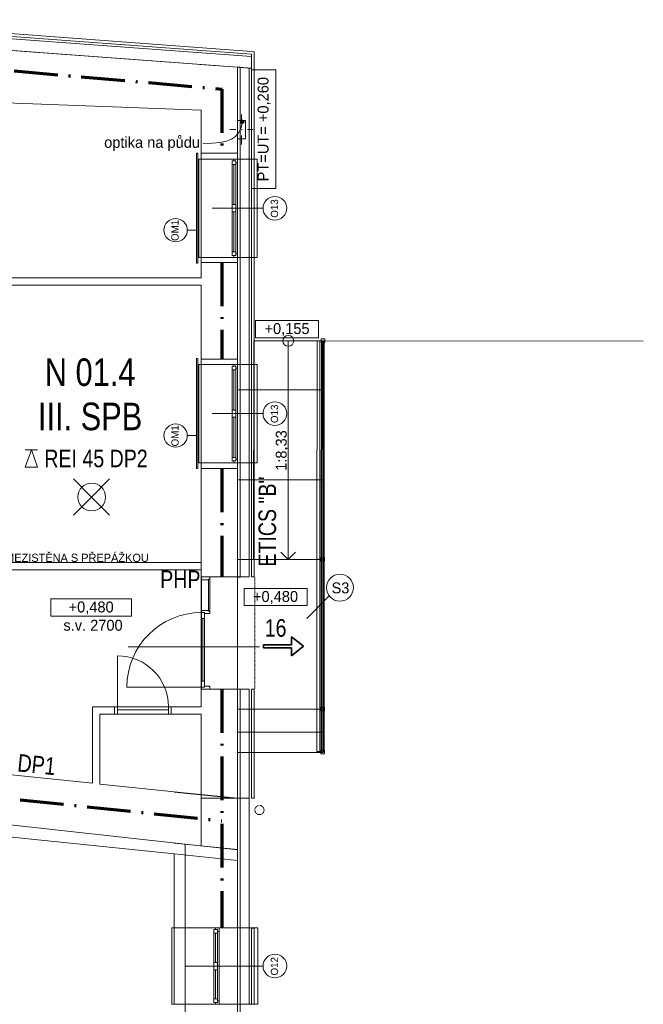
# Model space of a CAD drawing. Header units: millimetres. Extents: x -27888 to 5250, y -7344 to 20101.
# Tile 10 of 10: x -3313 to 5250, y 5105 to 18623. Entities that reach past the tile are written whole.
import ezdxf
from ezdxf.enums import TextEntityAlignment as Align

# ---------------------------------------------------------------- set-up
doc = ezdxf.new("R2010")
doc.units = ezdxf.units.MM
doc.header["$MEASUREMENT"] = 0
doc.set_wipeout_variables(frame=1)
for name, pattern in [('ACAD_ISO10W100', [18.5, 12, -3, 0.5, -3]), ('Wipeout_Contour', [1000, 0, -1000]), ('Čerchovaná M', [4.5, 2.5, -0.85, 0.3, -0.85]), ('Čerchovaná S', [3.5, 1.5, -0.85, 0.3, -0.85])]:
    doc.linetypes.add(name, pattern=pattern)
for name, color, linetype, lineweight in [('5._1.NP (3)_2_0', 252, 'Continuous', 0), ('5._1.NP (3)_2_2D prvky - obecné', 252, 'Continuous', 0), ('5._1.NP (3)_2_3D prvky fasada stavajici', 252, 'Continuous', 0), ('5._1.NP (3)_2_Anotace - SP', 252, 'Continuous', 0), ('5._1.NP (3)_2_Konstrukce - nenosné', 252, 'Continuous', 0), ('5._1.NP (3)_2_Konstrukce - nosné', 252, 'Continuous', 0), ('5._1.NP (3)_2_Nové_2D prvky - obecné', 252, 'Continuous', 0), ('5._1.NP (3)_2_Nové_Anotace - SP', 252, 'Continuous', 0), ('5._1.NP (3)_2_Nové_Konstrukce - nenosné', 252, 'Continuous', 0), ('5._1.NP (3)_2_Nové_Konstrukce - nosné', 252, 'Continuous', 0), ('5._1.NP (3)_2_Nové_Otvory – Dveře', 252, 'Continuous', 0), ('5._1.NP (3)_2_Nové_Otvory – Okna', 252, 'Continuous', 0), ('5._1.NP (3)_2_Nové_Otvory – Značky dveří', 252, 'Continuous', 0), ('5._1.NP (3)_2_Nové_Otvory – Značky oken', 252, 'Continuous', 0), ('5._1.NP (3)_2_Nové_Popis', 252, 'Continuous', 0), ('5._1.NP (3)_2_Otvory – Dveře', 252, 'Continuous', 0), ('5._1.NP (3)_2_Otvory – Značky oken', 252, 'Continuous', 0), ('5._1.NP (3)_2_Situace - terén', 252, 'Continuous', 0), ('5._1.NP (3)_2_TZB - elektroinstalace', 252, 'Continuous', 0), ('5._1.NP (3)_2_TZB - VZT', 252, 'Continuous', 0), ('Pož_text', 1, 'Continuous', 35), ('Pož_úseky', 5, 'ACAD_ISO10W100', 70)]:
    doc.layers.add(name, color=color, linetype=linetype, lineweight=lineweight)
doc.styles.add('GENEROVANÝ_STYL_2', font='txt')
doc.styles.add('PBŘ popis', font='arial.ttf', dxfattribs={"width": 0.8})

msp = doc.modelspace()

# ---------------------------------------------------------------- hatches: boundary and pattern name
at = {"layer": '5._1.NP (3)_2_Anotace - SP', "linetype": 'Continuous'}
msp.add_hatch(color=256, dxfattribs=at).paths.add_polyline_path([(-282, 17222), (-280, 17212), (-274, 17204), (-266, 17199), (-257, 17197), (-247, 17199), (-239, 17204), (-233, 17212), (-232, 17222), (-233, 17232), (-239, 17240), (-247, 17245), (-257, 17247), (-266, 17245), (-274, 17240), (-280, 17232)])

# ---------------------------------------------------------------- linework, layer by layer
at = {"layer": '5._1.NP (3)_2_2D prvky - obecné', "linetype": 'Continuous'}
for p, q in [((-321, 17970), (-838, 18008)), ((-1192, 8019), (-322, 7931)), ((-822, 7980), (-822, 7280)), ((-6443, 7904), (-1042, 7302)), ((-1192, 7317), (-322, 7229)), ((-1042, 7302), (-322, 7228)), ((-1042, 1050), (-1042, 7302)), ((-1042, 7302), (-1042, 7302)), ((-1192, 7169), (-322, 7079))]:
    msp.add_line(p, q, dxfattribs=at)
at = {"layer": '5._1.NP (3)_2_3D prvky fasada stavajici', "linetype": 'Čerchovaná M', "flags": 128}
msp.add_lwpolyline([(42, 7772, -1), (-83, 7773, -1)], format="xyb", close=True, dxfattribs=at)
at = {"layer": '5._1.NP (3)_2_Anotace - SP', "linetype": 'Continuous'}
for p, q in [((205, 17934), (-131, 17934)), ((-131, 17934), (-131, 16303)), ((205, 16303), (205, 17934)), ((-131, 16303), (205, 16303)), ((-1778, 10670), (-2886, 10670)), ((-2886, 10670), (-2886, 10434)), ((-1778, 10434), (-1778, 10670)), ((-2886, 10434), (-1778, 10434))]:
    msp.add_line(p, q, dxfattribs=at)
at = {"layer": '5._1.NP (3)_2_Anotace - SP', "linetype": 'Continuous', "flags": 128}
msp.add_lwpolyline([(-260, 17197), (-278, 17127), (-307, 17068), (-349, 17021), (-405, 16984), (-475, 16957), (-563, 16938), (-668, 16928), (-794, 16924)], dxfattribs=at)
at = {"layer": '5._1.NP (3)_2_Anotace - SP', "linetype": 'Continuous'}
msp.add_circle((-257, 17222), 25, dxfattribs=at)
at = {"layer": '5._1.NP (3)_2_Konstrukce - nosné', "linetype": 'Continuous'}
for p, q in [((-472, 16790), (-822, 16790)), ((-422, 16790), (-472, 16790)), ((-322, 16790), (-422, 16790)), ((-472, 15290), (-822, 15290)), ((-422, 15290), (-472, 15290)), ((-322, 15290), (-422, 15290)), ((-472, 13960), (-822, 13960)), ((-422, 13960), (-472, 13960)), ((-322, 13960), (-422, 13960)), ((-472, 12460), (-822, 12460)), ((-422, 12460), (-472, 12460)), ((-322, 12460), (-422, 12460)), ((-817, 10972), (-822, 10972)), ((-702, 10972), (-817, 10972)), ((-322, 10972), (-702, 10972)), ((-637, 9430), (-822, 9430)), ((-522, 9430), (-637, 9430)), ((-322, 9430), (-522, 9430)), ((-2011, 9090), (-2011, 9190)), ((-1231, 9090), (-1231, 9190)), ((-622, 6155), (-1192, 6155)), ((-572, 6155), (-622, 6155)), ((-322, 6155), (-572, 6155))]:
    msp.add_line(p, q, dxfattribs=at)
at = {"layer": '5._1.NP (3)_2_Konstrukce - nosné', "linetype": 'Continuous', "flags": 128}
for points in [[(-321, 17970), (-5948, 18387)], [(-321, 17361), (-321, 17970)], [(-5940, 17574), (-822, 17380)], [(-822, 17380), (-822, 16790)], [(-322, 17239), (-322, 17361)], [(-322, 16790), (-322, 16989)], [(-822, 15290), (-822, 15080)], [(-322, 13960), (-322, 15290)], [(-822, 15080), (-3816, 15080)], [(-3816, 14980), (-822, 14980)], [(-822, 14980), (-822, 13960)], [(-822, 12460), (-822, 10972)], [(-322, 10972), (-322, 12460)], [(-822, 11170), (-4384, 11170)], [(-4384, 11070), (-822, 11070)], [(-822, 9430), (-822, 9190)], [(-322, 7934), (-322, 9430)], [(-2312, 9190), (-2312, 9090)], [(-2011, 9190), (-2312, 9190)], [(-2312, 9090), (-2312, 8139)], [(-2212, 9090), (-2011, 9090)], [(-2212, 8129), (-2212, 9090)], [(-822, 9190), (-1231, 9190)], [(-1231, 9090), (-822, 9090)], [(-822, 9090), (-822, 7934)], [(-2312, 8139), (-6365, 8557)], [(-1192, 8023), (-2212, 8129)], [(-322, 7934), (-1192, 8023)], [(-322, 7934), (-822, 7934)], [(-322, 6155), (-322, 7934)], [(-6452, 7712), (-1192, 7169)], [(-1192, 7169), (-1192, 6155)]]:
    msp.add_lwpolyline(points, dxfattribs=at)
at = {"layer": '5._1.NP (3)_2_Nové_2D prvky - obecné', "linetype": 'Čerchovaná S'}
for p, q in [((-321, 17970), (-162, 17958)), ((-82, 9432), (-82, 10972))]:
    msp.add_line(p, q, dxfattribs=at)
at = {"layer": '5._1.NP (3)_2_Nové_Anotace - SP', "linetype": 'Continuous'}
for p, q in [((791, 14492), (-75, 14492)), ((-75, 14492), (-75, 14256)), ((791, 14256), (791, 14492)), ((-75, 14256), (791, 14256)), ((633, 10814), (-232, 10814)), ((-232, 10814), (-232, 10578)), ((633, 10578), (633, 10814)), ((-232, 10578), (633, 10578))]:
    msp.add_line(p, q, dxfattribs=at)
at = {"layer": '5._1.NP (3)_2_Nové_Konstrukce - nenosné', "linetype": 'Continuous'}
for p, q in [((-100, 14215), (-102, 11215)), ((-100, 14215), (850, 14214)), ((375, 14214), (373, 11214)), ((770, 14214), (768, 11215)), ((810, 14214), (770, 14214)), ((808, 11215), (810, 14214)), ((830, 14214), (828, 11215)), ((870, 14214), (830, 14214)), ((835, 14214), (833, 11215)), ((835, 14214), (833, 11215)), ((865, 14214), (835, 14214)), ((865, 14214), (835, 14214)), ((850, 14214), (848, 11214)), ((863, 11215), (865, 14214)), ((863, 11215), (865, 14214)), ((868, 11215), (870, 14214)), ((273, 11314), (373, 11214)), ((373, 11214), (473, 11314)), ((-102, 11215), (848, 11214)), ((768, 11215), (768, 11215)), ((768, 11215), (768, 9169)), ((768, 11215), (788, 11215)), ((788, 11215), (768, 11215)), ((768, 11215), (768, 11215)), ((808, 9169), (808, 11215)), ((808, 11215), (808, 11215)), ((808, 11215), (808, 11215)), ((828, 11215), (828, 9160)), ((833, 11215), (833, 9160)), ((833, 11215), (833, 9160)), ((863, 9160), (863, 11215)), ((863, 9160), (863, 11215)), ((868, 9160), (868, 11215)), ((768, 9169), (768, 9160)), ((768, 9160), (768, 9160)), ((768, 9160), (768, 9143)), ((768, 9143), (768, 9126)), ((768, 9126), (768, 9118)), ((768, 9118), (768, 8574)), ((808, 9160), (808, 9169)), ((808, 9143), (808, 9160)), ((808, 9160), (808, 9160)), ((808, 9126), (808, 9143)), ((808, 9118), (808, 9126)), ((808, 8574), (808, 9118)), ((828, 9160), (828, 8567)), ((833, 9160), (833, 8567)), ((833, 9160), (833, 8567)), ((863, 8567), (863, 9160)), ((863, 8567), (863, 9160)), ((868, 8567), (868, 9160)), ((768, 8574), (808, 8574)), ((828, 8567), (868, 8567)), ((833, 8567), (863, 8567)), ((833, 8567), (863, 8567))]:
    msp.add_line(p, q, dxfattribs=at)
at = {"layer": '5._1.NP (3)_2_Nové_Konstrukce - nenosné', "linetype": 'Continuous', "flags": 128}
for points in [[(-822, 16790), (-822, 16709)], [(-322, 16709), (-322, 16790)], [(-322, 16709), (-822, 16709)], [(-822, 15359), (-822, 15290)], [(-822, 15359), (-322, 15359)], [(-322, 15290), (-322, 15359)], [(-822, 13960), (-822, 13889)], [(-322, 13889), (-322, 13960)], [(-322, 13889), (-822, 13889)], [(-822, 12539), (-822, 12460)], [(-822, 12539), (-322, 12539)], [(-322, 12460), (-322, 12539)], [(-822, 9432), (-822, 9430)], [(-822, 9432), (-322, 9432)], [(-322, 9430), (-322, 9432)]]:
    msp.add_lwpolyline(points, dxfattribs=at)
msp.add_lwpolyline([(375, 14139, 1), (375, 14289, 1)], format="xyb", close=True, dxfattribs=at)
for points in [[(825, 14189), (875, 14189), (875, 14239), (825, 14239)], [(-322, 8564), (848, 8564), (848, 13541), (-322, 13541)], [(-322, 8839), (848, 8839), (848, 12307), (-322, 12307)], [(823, 11190), (873, 11190), (873, 11240), (823, 11240)], [(-322, 9157), (848, 9157), (848, 11214), (-322, 11214)], [(823, 9135), (873, 9135), (873, 9185), (823, 9185)], [(823, 8542), (873, 8542), (873, 8592), (823, 8592)]]:
    msp.add_lwpolyline(points, close=True, dxfattribs=at)
at = {"layer": '5._1.NP (3)_2_Nové_Konstrukce - nosné', "linetype": 'Continuous'}
for p, q in [((-311, 16710), (-321, 16710)), ((-311, 16710), (-161, 16710)), ((-92, 16710), (-129, 16710)), ((-312, 15360), (-322, 15360)), ((-312, 15360), (-162, 15360)), ((-92, 15360), (-129, 15360)), ((-312, 13889), (-322, 13889)), ((-312, 13889), (-162, 13889)), ((-92, 13889), (-129, 13889)), ((-312, 12539), (-322, 12539)), ((-312, 12539), (-162, 12539)), ((-92, 12539), (-129, 12539)), ((-362, 10972), (-162, 10972)), ((-362, 10972), (-322, 10972)), ((-92, 10972), (-129, 10972)), ((-362, 9432), (-162, 9432)), ((-362, 9432), (-322, 9432)), ((-92, 9432), (-129, 9432)), ((-312, 6155), (-322, 6155)), ((-312, 6155), (-162, 6155)), ((-92, 6151), (-129, 6151)), ((-312, 5105), (-322, 5105)), ((-92, 5105), (-129, 5105))]:
    msp.add_line(p, q, dxfattribs=at)
at = {"layer": '5._1.NP (3)_2_Nové_Konstrukce - nosné', "linetype": 'Continuous', "flags": 128}
for points in [[(-129, 18116), (-6339, 18576)], [(-6029, 18586), (-129, 18149)], [(-129, 18186), (-6026, 18623)], [(-6352, 18416), (-321, 17970)], [(-92, 18183), (-129, 18186)], [(-129, 18149), (-129, 16710)], [(-92, 16710), (-92, 18183)], [(-321, 17970), (-321, 17239)], [(-162, 17958), (-129, 17956)], [(-161, 16710), (-161, 17958)], [(-321, 16989), (-321, 16710)], [(-322, 15360), (-322, 13889)], [(-162, 13889), (-162, 15360)], [(-129, 15360), (-129, 13889)], [(-92, 13889), (-92, 15360)], [(-322, 12539), (-322, 10972)], [(-162, 10972), (-162, 12539)], [(-129, 12539), (-129, 10972)], [(-92, 10972), (-92, 12539)], [(-322, 9432), (-322, 7934)], [(-162, 7934), (-162, 9432)], [(-129, 9432), (-129, 7934)], [(-92, 7934), (-92, 9432)], [(-322, 7934), (-322, 6155)], [(-322, 7934), (-162, 7934)], [(-162, 6155), (-162, 7934)], [(-92, 7934), (-129, 7934)]]:
    msp.add_lwpolyline(points, dxfattribs=at)
at = {"layer": '5._1.NP (3)_2_Nové_Otvory – Dveře', "linetype": 'Continuous'}
for p, q in [((-822, 10972), (-822, 9432)), ((-817, 10972), (-822, 10972)), ((-817, 10932), (-817, 10972)), ((-817, 10972), (-702, 10972)), ((-702, 10972), (-817, 10972)), ((-702, 10972), (-817, 10972)), ((-702, 10972), (-702, 10942)), ((-322, 10972), (-702, 10972)), ((-362, 10972), (-322, 10972)), ((-362, 10972), (-162, 10972)), ((-322, 10972), (-322, 9432)), ((-92, 10972), (-129, 10972)), ((-720, 10932), (-817, 10932)), ((-817, 10512), (-817, 10932)), ((-702, 10942), (-720, 10942)), ((-720, 10942), (-720, 10932)), ((-720, 10932), (-720, 10512)), ((-817, 10484), (-817, 10512)), ((-817, 10512), (-720, 10512)), ((-777, 10484), (-817, 10484)), ((-817, 10484), (-817, 10404)), ((-777, 10484), (-817, 10484)), ((-777, 10472), (-777, 10484)), ((-777, 10404), (-777, 10484)), ((-702, 10472), (-777, 10472)), ((-720, 10512), (-720, 10502)), ((-720, 10502), (-702, 10502)), ((-702, 10502), (-702, 10472)), ((-817, 10404), (-777, 10404)), ((-797, 10404), (-797, 9540)), ((-777, 9540), (-817, 9540)), ((-817, 9540), (-817, 9460)), ((-777, 9460), (-777, 9540)), ((-777, 9460), (-777, 9472)), ((-777, 9472), (-702, 9472)), ((-702, 9472), (-702, 9432)), ((-817, 9460), (-1841, 9460)), ((-817, 9432), (-822, 9432)), ((-817, 9432), (-817, 9460)), ((-817, 9460), (-777, 9460)), ((-817, 9460), (-777, 9460)), ((-702, 9432), (-817, 9432)), ((-702, 9432), (-817, 9432)), ((-702, 9432), (-817, 9432)), ((-322, 9432), (-702, 9432)), ((-362, 9432), (-322, 9432)), ((-362, 9432), (-162, 9432)), ((-92, 9432), (-129, 9432))]:
    msp.add_line(p, q, dxfattribs=at)
at = {"layer": '5._1.NP (3)_2_Nové_Otvory – Dveře', "linetype": 'Continuous', "flags": 128}
for points in [[(-720, 10512), (-720, 10932), (-817, 10932), (-817, 10512)], [(-702, 10502), (-702, 10942), (-720, 10942), (-720, 10502)], [(-817, 10404), (-817, 9540), (-797, 9540), (-797, 10404)], [(-797, 10404), (-797, 9540), (-777, 9540), (-777, 10404)]]:
    msp.add_lwpolyline(points, close=True, dxfattribs=at)
at = {"layer": '5._1.NP (3)_2_Nové_Otvory – Dveře', "linetype": 'Continuous'}
msp.add_arc((-817, 9460), 1024, 90, 180, dxfattribs=at)
at = {"layer": '5._1.NP (3)_2_Nové_Otvory – Okna', "linetype": 'Continuous'}
for p, q in [((-852, 15359), (-852, 16709)), ((-852, 16709), (-822, 16709)), ((-822, 15359), (-822, 16709)), ((-372, 16709), (-822, 16709)), ((-397, 16634), (-397, 16684)), ((-397, 16684), (-347, 16684)), ((-397, 16084), (-397, 16634)), ((-347, 16634), (-397, 16634)), ((-397, 16084), (-397, 16634)), ((-372, 16684), (-372, 16709)), ((-322, 16709), (-372, 16709)), ((-322, 16709), (-372, 16709)), ((-347, 16684), (-372, 16684)), ((-372, 16084), (-372, 16634)), ((-347, 16659), (-347, 16684)), ((-347, 16684), (-347, 16634)), ((-322, 16659), (-347, 16659)), ((-347, 16634), (-347, 16084)), ((-322, 15360), (-321, 16710)), ((-52, 16709), (-322, 16709)), ((-322, 15359), (-322, 16709)), ((-322, 16709), (-322, 16659)), ((-322, 16659), (-322, 16034)), ((-311, 16710), (-321, 16710)), ((-311, 16710), (-161, 16710)), ((-162, 15360), (-161, 16710)), ((-92, 16710), (-129, 16710)), ((-129, 15360), (-129, 16710)), ((-92, 15360), (-92, 16710)), ((-52, 15359), (-52, 16709)), ((-397, 16034), (-397, 16084)), ((-397, 16084), (-347, 16084)), ((-397, 15984), (-397, 16034)), ((-397, 16034), (-347, 16034)), ((-347, 16034), (-397, 16034)), ((-397, 15434), (-397, 15984)), ((-347, 15984), (-397, 15984)), ((-397, 15434), (-397, 15984)), ((-372, 15434), (-372, 15984)), ((-347, 16084), (-347, 16034)), ((-347, 16034), (-347, 15984)), ((-347, 15984), (-347, 15434)), ((-322, 16034), (-322, 15409)), ((-397, 15384), (-397, 15434)), ((-397, 15434), (-347, 15434)), ((-347, 15434), (-347, 15384)), ((-822, 15359), (-852, 15359)), ((-372, 15359), (-822, 15359)), ((-347, 15384), (-397, 15384)), ((-372, 15359), (-372, 15384)), ((-372, 15384), (-347, 15384)), ((-322, 15359), (-372, 15359)), ((-322, 15359), (-372, 15359)), ((-347, 15384), (-347, 15409)), ((-347, 15409), (-322, 15409)), ((-322, 15409), (-322, 15359)), ((-312, 15360), (-322, 15360)), ((-322, 15359), (-52, 15359)), ((-312, 15360), (-162, 15360)), ((-92, 15360), (-129, 15360)), ((-852, 12539), (-852, 13889)), ((-852, 13889), (-822, 13889)), ((-822, 12539), (-822, 13889)), ((-372, 13889), (-822, 13889)), ((-397, 13814), (-397, 13864)), ((-397, 13864), (-347, 13864)), ((-397, 13264), (-397, 13814)), ((-347, 13814), (-397, 13814)), ((-397, 13264), (-397, 13814)), ((-372, 13864), (-372, 13889)), ((-322, 13889), (-372, 13889)), ((-322, 13889), (-372, 13889)), ((-347, 13864), (-372, 13864)), ((-372, 13264), (-372, 13814)), ((-347, 13839), (-347, 13864)), ((-347, 13864), (-347, 13814)), ((-322, 13839), (-347, 13839)), ((-347, 13814), (-347, 13264)), ((-52, 13889), (-322, 13889)), ((-322, 12539), (-322, 13889)), ((-322, 13889), (-322, 13839)), ((-312, 13889), (-322, 13889)), ((-322, 12539), (-322, 13889)), ((-322, 13839), (-322, 13214)), ((-312, 13889), (-162, 13889)), ((-162, 12539), (-162, 13889)), ((-92, 13889), (-129, 13889)), ((-129, 12539), (-129, 13889)), ((-92, 12539), (-92, 13889)), ((-52, 12539), (-52, 13889)), ((-397, 13214), (-397, 13264)), ((-397, 13264), (-347, 13264)), ((-347, 13264), (-347, 13214)), ((-397, 13164), (-397, 13214)), ((-397, 13214), (-347, 13214)), ((-347, 13214), (-397, 13214)), ((-397, 12614), (-397, 13164)), ((-347, 13164), (-397, 13164)), ((-397, 12614), (-397, 13164)), ((-372, 12614), (-372, 13164)), ((-347, 13214), (-347, 13164)), ((-347, 13164), (-347, 12614)), ((-322, 13214), (-322, 12589)), ((-397, 12564), (-397, 12614)), ((-397, 12614), (-347, 12614)), ((-347, 12614), (-347, 12564)), ((-347, 12564), (-347, 12589)), ((-347, 12589), (-322, 12589)), ((-322, 12589), (-322, 12539)), ((-822, 12539), (-852, 12539)), ((-372, 12539), (-822, 12539)), ((-347, 12564), (-397, 12564)), ((-372, 12539), (-372, 12564)), ((-372, 12564), (-347, 12564)), ((-322, 12539), (-372, 12539)), ((-322, 12539), (-372, 12539)), ((-322, 12539), (-52, 12539)), ((-312, 12539), (-322, 12539)), ((-312, 12539), (-162, 12539)), ((-92, 12539), (-129, 12539)), ((-1192, 6155), (-1222, 6155)), ((-1222, 6155), (-1222, 5105)), ((-1192, 6155), (-1192, 5105)), ((-622, 6155), (-1192, 6155)), ((-647, 6130), (-647, 6080)), ((-597, 6130), (-647, 6130)), ((-622, 6155), (-622, 6130)), ((-572, 6155), (-622, 6155)), ((-572, 6155), (-622, 6155)), ((-622, 6130), (-597, 6130)), ((-597, 6130), (-597, 6105)), ((-597, 6080), (-597, 6130)), ((-597, 6105), (-572, 6105)), ((-572, 6105), (-572, 6155)), ((-322, 6155), (-572, 6155)), ((-572, 5630), (-572, 6105)), ((-322, 6155), (-42, 6155)), ((-322, 6155), (-322, 5105)), ((-312, 6155), (-322, 6155)), ((-322, 6155), (-322, 5105)), ((-312, 6155), (-162, 6155)), ((-162, 6155), (-162, 5105)), ((-92, 6151), (-129, 6151)), ((-129, 5105), (-129, 6151)), ((-92, 5105), (-92, 6151)), ((-42, 6155), (-42, 5105)), ((-647, 6080), (-647, 5680)), ((-647, 6080), (-597, 6080)), ((-647, 6080), (-647, 5680)), ((-622, 6080), (-622, 5680)), ((-597, 5680), (-597, 6080)), ((-597, 5680), (-647, 5680)), ((-647, 5680), (-647, 5630)), ((-597, 5630), (-597, 5680)), ((-647, 5630), (-597, 5630)), ((-647, 5630), (-647, 5580)), ((-597, 5630), (-647, 5630)), ((-647, 5580), (-647, 5180)), ((-647, 5580), (-597, 5580)), ((-647, 5580), (-647, 5180)), ((-622, 5580), (-622, 5180)), ((-597, 5580), (-597, 5630)), ((-597, 5180), (-597, 5580)), ((-572, 5155), (-572, 5630)), ((-597, 5180), (-647, 5180)), ((-647, 5180), (-647, 5130)), ((-597, 5130), (-597, 5180)), ((-572, 5155), (-597, 5155)), ((-597, 5155), (-597, 5130)), ((-572, 5105), (-572, 5155)), ((-1222, 5105), (-1192, 5105)), ((-622, 5105), (-1192, 5105)), ((-647, 5130), (-597, 5130)), ((-597, 5130), (-622, 5130)), ((-622, 5130), (-622, 5105)), ((-572, 5105), (-622, 5105)), ((-572, 5105), (-622, 5105)), ((-322, 5105), (-572, 5105)), ((-42, 5105), (-322, 5105)), ((-312, 5105), (-322, 5105)), ((-92, 5105), (-129, 5105))]:
    msp.add_line(p, q, dxfattribs=at)
at = {"layer": '5._1.NP (3)_2_Nové_Otvory – Značky dveří', "linetype": 'Continuous'}
msp.add_line((-1822, 10011), (-22, 10011), dxfattribs=at)
at = {"layer": '5._1.NP (3)_2_Nové_Otvory – Značky oken', "linetype": 'Continuous'}
for p, q in [((-672, 16034), (28, 16034)), ((-672, 13214), (28, 13214)), ((-1042, 5630), (28, 5630))]:
    msp.add_line(p, q, dxfattribs=at)
at = {"layer": '5._1.NP (3)_2_Nové_Otvory – Značky oken', "linetype": 'Continuous', "flags": 128}
for points in [[(191, 16196, 1), (191, 15871, 1)], [(191, 13377, 1), (191, 13052, 1)], [(191, 5793, 1), (191, 5468, 1)]]:
    msp.add_lwpolyline(points, format="xyb", close=True, dxfattribs=at)
at = {"layer": '5._1.NP (3)_2_Nové_Popis', "linetype": 'Continuous'}
msp.add_line((629, 10403), (938, 10712), dxfattribs=at)
msp.add_circle((1084, 10826), 185, dxfattribs=at)
at = {"layer": '5._1.NP (3)_2_Otvory – Dveře', "linetype": 'Continuous'}
for p, q in [((-1971, 9190), (-1971, 9890)), ((-1231, 9190), (-2011, 9190)), ((-2011, 9090), (-2011, 9190)), ((-2011, 9190), (-1971, 9190)), ((-2011, 9090), (-2011, 9190)), ((-2011, 9090), (-2011, 9190)), ((-1231, 9090), (-2011, 9090)), ((-1971, 9090), (-2011, 9090)), ((-1971, 9190), (-1971, 9090)), ((-1271, 9190), (-1971, 9190)), ((-1971, 9190), (-1971, 9150)), ((-1971, 9150), (-1271, 9150)), ((-1271, 9090), (-1271, 9190)), ((-1271, 9190), (-1231, 9190)), ((-1271, 9150), (-1271, 9190)), ((-1231, 9090), (-1271, 9090)), ((-1231, 9190), (-1231, 9090)), ((-1231, 9090), (-1231, 9190)), ((-1231, 9090), (-1231, 9190))]:
    msp.add_line(p, q, dxfattribs=at)
msp.add_arc((-1971, 9190), 700, 0, 90, dxfattribs=at)
at = {"layer": '5._1.NP (3)_2_Situace - terén', "linetype": 'Continuous', "flags": 128}
for points in [[(-284, 17970), (-284, 10970), (-322, 10970), (-322, 17970)], [(-322, 9430), (-284, 9430), (-284, 312), (-322, 312)]]:
    msp.add_lwpolyline(points, close=True, dxfattribs=at)
at = {"layer": '5._1.NP (3)_2_TZB - elektroinstalace', "linetype": 'Continuous'}
for p, q in [((-267, 17194), (-267, 17319)), ((-347, 17114), (-427, 17114)), ((-267, 17034), (-267, 16909)), ((-187, 17114), (-107, 17114))]:
    msp.add_line(p, q, dxfattribs=at)
at = {"layer": '5._1.NP (3)_2_TZB - elektroinstalace', "linetype": 'Continuous', "flags": 128}
msp.add_lwpolyline([(-322, 16989), (-212, 16989), (-212, 17239), (-322, 17239)], close=True, dxfattribs=at)
at = {"layer": '5._1.NP (3)_2_TZB - elektroinstalace', "linetype": 'Continuous'}
msp.add_point((-267, 17114), dxfattribs=at)
at = {"layer": '5._1.NP (3)_2_TZB - VZT', "linetype": 'Continuous'}
for p, q in [((-869, 16789), (-885, 16789)), ((-885, 16789), (-885, 15280)), ((-869, 15280), (-869, 16789)), ((-1012, 15733), (-884, 15733)), ((-885, 15280), (-869, 15280)), ((810, 14214), (5250, 14211)), ((-869, 13969), (-885, 13969)), ((-885, 13969), (-885, 12460)), ((-869, 12460), (-869, 13969)), ((-1012, 12913), (-884, 12913)), ((-885, 12460), (-869, 12460))]:
    msp.add_line(p, q, dxfattribs=at)
for centre in [(-1172, 15733), (-1172, 12913)]:
    msp.add_circle(centre, 160, dxfattribs=at)
at = {"layer": 'Pož_text', "lineweight": 15, "ltscale": 75}
for p, q in [((-3152, 12719), (-3237, 12478)), ((-3068, 12719), (-3237, 12719)), ((-3152, 12719), (-3068, 12478)), ((-3068, 12478), (-3237, 12478))]:
    msp.add_line(p, q, dxfattribs=at)
at = {"layer": 'Pož_text', "linetype": 'ByBlock', "lineweight": 15, "ltscale": 50}
for q in [(-2573, 12317), (-2078, 12317), (-2573, 11822), (-2078, 11822)]:
    msp.add_line((-2325, 12069), q, dxfattribs=at)
at = {"layer": 'Pož_text', "ltscale": 75}
for p, q in [((586, 10020), (421, 10151)), ((421, 10041), (421, 10151)), ((421, 10041), (37, 10041)), ((37, 9998), (37, 10041)), ((586, 10020), (421, 9888)), ((421, 9998), (37, 9998)), ((421, 9888), (421, 9998))]:
    msp.add_line(p, q, dxfattribs=at)
at = {"layer": 'Pož_text', "linetype": 'ByBlock', "lineweight": 15, "ltscale": 50}
msp.add_circle((-2325, 12069), 190, dxfattribs=at)
at = {"layer": 'Pož_úseky', "ltscale": 50}
for p, q in [((-10761, 18559), (-539, 17671)), ((-539, 17671), (-539, 16790)), ((-539, 15290), (-539, 13960)), ((-539, 12460), (-539, 10972)), ((-539, 9432), (-539, 6155)), ((-6068, 8201), (-539, 7625))]:
    msp.add_line(p, q, dxfattribs=at)

# ---------------------------------------------------------------- texts
at = {"layer": '5._1.NP (3)_2_0', "linetype": 'Continuous', "attachment_point": 4, "style": 'GENEROVANÝ_STYL_2'}
for s, insert, char_height, rotation in [('\\A1;OM1', (-1180, 15585), 100, 90), ('\\A1;OM1', (-1180, 12765), 100, 90), ('\\A1;1:8,33', (292, 12429), 150, 89.9646)]:
    msp.add_mtext(s, dxfattribs=dict(at, insert=insert, char_height=char_height, rotation=rotation))
at = {"layer": '5._1.NP (3)_2_Anotace - SP', "linetype": 'Continuous', "insert": (43, 17119), "char_height": 150, "attachment_point": 5, "rotation": 90, "style": 'GENEROVANÝ_STYL_2'}
msp.add_mtext('\\A1;PT=UT= +0,260 ', dxfattribs=at)
at = {"layer": '5._1.NP (3)_2_Anotace - SP', "linetype": 'Continuous', "char_height": 150, "attachment_point": 5, "style": 'GENEROVANÝ_STYL_2'}
for s, insert in [('\\A1;optika na půdu ', (-1495, 16916)), ('\\A1;+0,155', (358, 14368)), ('\\A1;+0,480', (200, 10690)), ('\\A1;+0,480', (-2332, 10546)), ('\\A1;s.v. 2700', (-2306, 10308))]:
    msp.add_mtext(s, dxfattribs=dict(at, insert=insert))
at = {"layer": '5._1.NP (3)_2_Konstrukce - nosné', "linetype": 'Continuous', "insert": (1092, 10745), "char_height": 150, "attachment_point": 8, "style": 'GENEROVANÝ_STYL_2'}
msp.add_mtext('\\A1;S3', dxfattribs=at)
at = {"layer": '5._1.NP (3)_2_Otvory – Značky oken', "linetype": 'Continuous', "char_height": 100, "attachment_point": 4, "rotation": 90, "style": 'GENEROVANÝ_STYL_2'}
for s, insert in [('\\A1;\\pt0;O13', (186, 15904)), ('\\A1;\\pt0;O13', (186, 13085)), ('\\A1;\\pt0;O12', (186, 5501))]:
    msp.add_mtext(s, dxfattribs=dict(at, insert=insert))
at = {"layer": 'Pož_text', "ltscale": 75, "style": 'PBŘ popis', "width": 0.8}
for s, height, p in [('N 01.4', 378.1, (-2346, 13783)), ('III. SPB', 378.1, (-2346, 13176)), ('REI 45 DP2', 240.6, (-2265, 12599)), ('PHP', 240.6, (-1107, 10941)), ('16', 240.6, (201, 10272))]:
    msp.add_text(s, height=height, dxfattribs=at).set_placement(p, align=Align.MIDDLE)
for s, rotation, p in [('ETICS "B"', 90, (87, 11732)), ('REI 45 DP1', 354.1074, (-3526, 8441))]:
    msp.add_text(s, height=240.6, rotation=rotation, dxfattribs=at).set_placement(p, align=Align.MIDDLE)

# ---------------------------------------------------------------- next in the draw order: wipeouts: each hides what was drawn before it
at = {"linetype": 'Wipeout_Contour', "ltscale": 46807.033981}
msp.add_wipeout([(-4282, 11179), (-1365, 11179), (-1365, 11356), (-4282, 11356)], dxfattribs=at).dxf.layer = '5._1.NP (3)_2_Konstrukce - nenosné'

# ---------------------------------------------------------------- next in the draw order: texts
at = {"layer": '5._1.NP (3)_2_0', "linetype": 'Continuous', "insert": (-4282, 11177), "char_height": 112.5, "attachment_point": 7, "style": 'GENEROVANÝ_STYL_2'}
msp.add_mtext('\\A1;DŘEVĚNÁ MEZISTĚNA S PŘEPÁŽKOU', dxfattribs=at)

doc.saveas('drawing.dxf')
